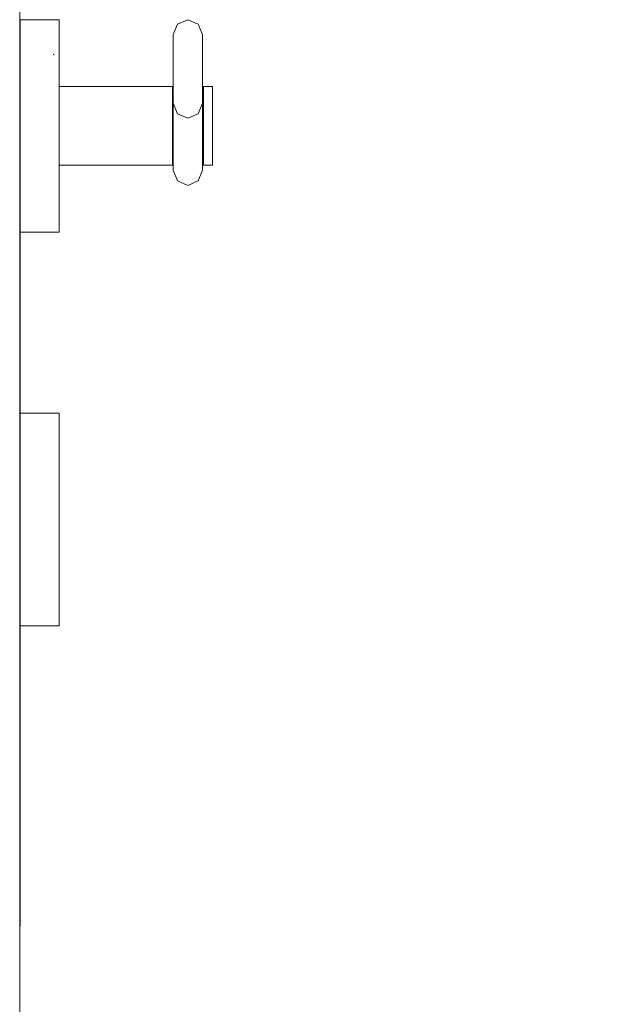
# Model space of a CAD drawing. Header units: millimetres. Extents: x -543656 to -529918, y -2500 to 6290.
# Tile 50 of 58: x -532794 to -532647, y 777 to 1027. Entities that reach past the tile are written whole.
import ezdxf

# ---------------------------------------------------------------- set-up
doc = ezdxf.new("R2010")
doc.units = ezdxf.units.MM
doc.header["$MEASUREMENT"] = 0
doc.linetypes.add('Wipeout_Contour', pattern=[1000, 0, -1000])
for name, color, linetype in [('4 - ZDIVO - STĚNY NOSNÉ.3D', 7, 'Continuous'), ('Otvory – Dveře', 7, 'Continuous'), ('Výplně - Povrchové', 7, 'Continuous')]:
    doc.layers.add(name, color=color, linetype=linetype)

# ---------------------------------------------------------------- blocks, each defined once
blk = doc.blocks.new('Řez_76', base_point=(-1697940.48, 0))
at = {"color": 254, "linetype": 'Wipeout_Contour', "lineweight": 0, "ltscale": 21310304.71538459}
blk.add_wipeout([(-532644.22, 2200), (-532794.22, 2200), (-532794.22, 1027), (-532784.22, 1027), (-532784.22, 1010), (-532755.37, 1010), (-532755.37, 1008.75), (-532755.23, 1008.75), (-532755.23, 1023.25), (-532754.14, 1025.9), (-532751.48, 1027), (-532748.83, 1025.9), (-532747.73, 1023.25), (-532747.73, 1008.75), (-532747.57, 1008.75), (-532747.57, 1010), (-532745.22, 1010), (-532745.22, 1003.09), (-532745.22, 996.91), (-532745.22, 990), (-532747.57, 990), (-532747.57, 991.25), (-532747.73, 991.25), (-532747.73, 988.76), (-532748.83, 986.02), (-532751.48, 984.88), (-532754.14, 986.02), (-532755.23, 988.76), (-532755.23, 991.25), (-532755.37, 991.25), (-532755.37, 990), (-532784.22, 990), (-532784.22, 973), (-532794.22, 973), (-532794.22, 927), (-532784.22, 927), (-532784.22, 873), (-532794.22, 873), (-532794.22, 0), (-532644.22, 0)], dxfattribs=at).dxf.layer = 'Výplně - Povrchové'
blk = doc.blocks.new('Řez_83', base_point=(-1697940.48, 0))
at = {"color": 254, "linetype": 'Wipeout_Contour', "lineweight": 0, "ltscale": 2131015.125003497}
blk.add_wipeout([(-532754.14, 1014.5), (-532751.48, 1014.5), (-532751.48, 1020.82), (-532754.14, 1020.25)], dxfattribs=at).dxf.layer = 'Výplně - Povrchové'
at = {"color": 254, "linetype": 'Wipeout_Contour', "lineweight": 0, "ltscale": 2131024.69997498}
blk.add_wipeout([(-532755.23, 992.92), (-532755.27, 992.92), (-532755.27, 991.25), (-532755.23, 991.25)], dxfattribs=at).dxf.layer = 'Výplně - Povrchové'
at = {"color": 254, "linetype": 'Wipeout_Contour', "lineweight": 0, "ltscale": 2130984.76162785}
blk.add_wipeout([(-532745.22, 991.91), (-532745.32, 991.91), (-532745.32, 990), (-532745.22, 990)], dxfattribs=at).dxf.layer = 'Výplně - Povrchové'
at = {"color": 254, "linetype": 'Wipeout_Contour', "lineweight": 0, "ltscale": 2131014.890041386}
blk.add_wipeout([(-532754.14, 986.02), (-532751.48, 984.88), (-532751.48, 986.54), (-532754.14, 987.55)], dxfattribs=at).dxf.layer = 'Výplně - Povrchové'
at = {"color": 254, "linetype": 'Wipeout_Contour', "lineweight": 0, "ltscale": 2131140.642220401}
blk.add_wipeout([(-532784.32, 976.62), (-532784.32, 973), (-532784.22, 973), (-532784.22, 976.62)], dxfattribs=at).dxf.layer = 'Výplně - Povrchové'
at = {"color": 254, "linetype": 'Wipeout_Contour', "lineweight": 0, "ltscale": 2131140.241697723}
blk.add_wipeout([(-532784.32, 913.5), (-532784.22, 913.5), (-532784.22, 923.38), (-532784.32, 923.38)], dxfattribs=at).dxf.layer = 'Výplně - Povrchové'
at = {"color": 254, "linetype": 'Wipeout_Contour', "lineweight": 0, "ltscale": 2131004.518422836}
blk.add_wipeout([(-532751.48, 1014.5), (-532748.83, 1014.5), (-532748.83, 1020.25), (-532751.48, 1020.82)], dxfattribs=at).dxf.layer = 'Výplně - Povrchové'
at = {"color": 254, "linetype": 'Wipeout_Contour', "lineweight": 0, "ltscale": 2663781.381303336}
blk.add_wipeout([(-532755.23, 997.3), (-532755.27, 997.3), (-532755.27, 992.92), (-532755.23, 992.92), (-532755.23, 993.2)], dxfattribs=at).dxf.layer = 'Výplně - Povrchové'
at = {"color": 254, "linetype": 'Wipeout_Contour', "lineweight": 0, "ltscale": 2130984.787398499}
blk.add_wipeout([(-532745.32, 996.91), (-532745.32, 991.91), (-532745.22, 991.91), (-532745.22, 996.91)], dxfattribs=at).dxf.layer = 'Výplně - Povrchové'
at = {"color": 254, "linetype": 'Wipeout_Contour', "lineweight": 0, "ltscale": 2131140.691871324}
blk.add_wipeout([(-532784.22, 986.5), (-532784.32, 986.5), (-532784.32, 976.62), (-532784.22, 976.62)], dxfattribs=at).dxf.layer = 'Výplně - Povrchové'
at = {"color": 254, "linetype": 'Wipeout_Contour', "lineweight": 0, "ltscale": 2131004.283459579}
blk.add_wipeout([(-532751.48, 984.88), (-532748.83, 986.02), (-532748.83, 987.55), (-532751.48, 986.54)], dxfattribs=at).dxf.layer = 'Výplně - Povrchové'
at = {"color": 254, "linetype": 'Wipeout_Contour', "lineweight": 0, "ltscale": 2131140.288333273}
blk.add_wipeout([(-532784.32, 927), (-532784.32, 923.38), (-532784.22, 923.38), (-532784.22, 927)], dxfattribs=at).dxf.layer = 'Výplně - Povrchové'
at = {"color": 254, "linetype": 'Wipeout_Contour', "lineweight": 0, "ltscale": 2131140.161673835}
blk.add_wipeout([(-532784.32, 913.5), (-532784.32, 900), (-532784.22, 900), (-532784.22, 913.5)], dxfattribs=at).dxf.layer = 'Výplně - Povrchové'
at = {"color": 254, "linetype": 'Wipeout_Contour', "lineweight": 0, "ltscale": 2131015.165016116}
blk.add_wipeout([(-532754.14, 1020.25), (-532751.48, 1020.82), (-532751.48, 1025.44), (-532754.14, 1024.46)], dxfattribs=at).dxf.layer = 'Výplně - Povrchové'
at = {"color": 254, "linetype": 'Wipeout_Contour', "lineweight": 0, "ltscale": 2663781.429843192}
blk.add_wipeout([(-532755.23, 1002.7), (-532755.27, 1002.7), (-532755.27, 997.3), (-532755.23, 997.3), (-532755.23, 999.26)], dxfattribs=at).dxf.layer = 'Výplně - Povrchové'
at = {"color": 254, "linetype": 'Wipeout_Contour', "lineweight": 0, "ltscale": 2130984.829266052}
blk.add_wipeout([(-532745.22, 1003.09), (-532745.32, 1003.09), (-532745.32, 996.91), (-532745.22, 996.91)], dxfattribs=at).dxf.layer = 'Výplně - Povrchové'
at = {"color": 254, "linetype": 'Wipeout_Contour', "lineweight": 0, "ltscale": 2131140.778620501}
blk.add_wipeout([(-532784.32, 1000), (-532784.32, 986.5), (-532784.22, 986.5), (-532784.22, 1000)], dxfattribs=at).dxf.layer = 'Výplně - Povrchové'
at = {"color": 254, "linetype": 'Wipeout_Contour', "lineweight": 0, "ltscale": 2131024.969974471}
blk.add_wipeout([(-532755.27, 992.92), (-532755.37, 992.92), (-532755.37, 991.25), (-532755.27, 991.25)], dxfattribs=at).dxf.layer = 'Výplně - Povrchové'
at = {"color": 254, "linetype": 'Wipeout_Contour', "lineweight": 0, "ltscale": 2130989.261620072}
blk.add_wipeout([(-532745.32, 991.91), (-532747.47, 991.91), (-532747.47, 990), (-532745.32, 990)], dxfattribs=at).dxf.layer = 'Výplně - Povrchové'
at = {"color": 254, "linetype": 'Wipeout_Contour', "lineweight": 0, "ltscale": 2131160.44218732}
blk.add_wipeout([(-532794.12, 976.62), (-532794.12, 973), (-532784.32, 973), (-532784.32, 976.62)], dxfattribs=at).dxf.layer = 'Výplně - Povrchové'
at = {"color": 254, "linetype": 'Wipeout_Contour', "lineweight": 0, "ltscale": 2131160.041668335}
blk.add_wipeout([(-532794.12, 913.5), (-532784.32, 913.5), (-532784.32, 923.38), (-532794.12, 923.38)], dxfattribs=at).dxf.layer = 'Výplně - Povrchové'
at = {"color": 254, "linetype": 'Wipeout_Contour', "lineweight": 0, "ltscale": 2131140.070455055}
blk.add_wipeout([(-532784.32, 900), (-532784.32, 886.5), (-532784.22, 886.5), (-532784.22, 900)], dxfattribs=at).dxf.layer = 'Výplně - Povrchové'
at = {"layer": 'Otvory – Dveře', "color": 181, "linetype": 'Continuous', "lineweight": 0, "true_color": 0x9e3eff}
for p, q in [((-532745.22, 990), (-532745.32, 990)), ((-532784.22, 973), (-532784.32, 973))]:
    blk.add_line(p, q, dxfattribs=at)
at = {"color": 254, "linetype": 'Wipeout_Contour', "lineweight": 0, "ltscale": 2131004.558435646}
blk.add_wipeout([(-532751.48, 1020.82), (-532748.83, 1020.25), (-532748.83, 1024.46), (-532751.48, 1025.44)], dxfattribs=at).dxf.layer = 'Výplně - Povrchové'
at = {"color": 254, "linetype": 'Wipeout_Contour', "lineweight": 0, "ltscale": 2131140.879974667}
blk.add_wipeout([(-532784.32, 1013.5), (-532784.32, 1000), (-532784.22, 1000), (-532784.22, 1013.5)], dxfattribs=at).dxf.layer = 'Výplně - Povrchové'
at = {"color": 254, "linetype": 'Wipeout_Contour', "lineweight": 0, "ltscale": 3196538.165672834}
blk.add_wipeout([(-532755.27, 1007.08), (-532755.27, 1002.7), (-532755.23, 1002.7), (-532755.23, 1005.75), (-532755.23, 1006.92), (-532755.23, 1007.08)], dxfattribs=at).dxf.layer = 'Výplně - Povrchové'
at = {"color": 254, "linetype": 'Wipeout_Contour', "lineweight": 0, "ltscale": 2130984.871343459}
blk.add_wipeout([(-532745.32, 1008.09), (-532745.32, 1003.09), (-532745.22, 1003.09), (-532745.22, 1008.09)], dxfattribs=at).dxf.layer = 'Výplně - Povrchové'
at = {"color": 254, "linetype": 'Wipeout_Contour', "lineweight": 0, "ltscale": 2131024.992541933}
blk.add_wipeout([(-532755.27, 997.3), (-532755.37, 997.3), (-532755.37, 992.92), (-532755.27, 992.92)], dxfattribs=at).dxf.layer = 'Výplně - Povrchové'
at = {"color": 254, "linetype": 'Wipeout_Contour', "lineweight": 0, "ltscale": 2130989.287390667}
blk.add_wipeout([(-532747.47, 996.91), (-532747.47, 991.91), (-532745.32, 991.91), (-532745.32, 996.91)], dxfattribs=at).dxf.layer = 'Výplně - Povrchové'
at = {"color": 254, "linetype": 'Wipeout_Contour', "lineweight": 0, "ltscale": 2131160.491837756}
blk.add_wipeout([(-532784.32, 986.5), (-532794.12, 986.5), (-532794.12, 976.62), (-532784.32, 976.62)], dxfattribs=at).dxf.layer = 'Výplně - Povrchové'
at = {"color": 254, "linetype": 'Wipeout_Contour', "lineweight": 0, "ltscale": 2131160.088303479}
blk.add_wipeout([(-532794.12, 927), (-532794.12, 923.38), (-532784.32, 923.38), (-532784.32, 927)], dxfattribs=at).dxf.layer = 'Výplně - Povrchové'
at = {"color": 254, "linetype": 'Wipeout_Contour', "lineweight": 0, "ltscale": 2131159.961645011}
blk.add_wipeout([(-532794.12, 913.5), (-532794.12, 900), (-532784.32, 900), (-532784.32, 913.5)], dxfattribs=at).dxf.layer = 'Výplně - Povrchové'
at = {"color": 254, "linetype": 'Wipeout_Contour', "lineweight": 0, "ltscale": 2131139.992483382}
blk.add_wipeout([(-532784.32, 876.62), (-532784.22, 876.62), (-532784.22, 886.5), (-532784.32, 886.5)], dxfattribs=at).dxf.layer = 'Výplně - Povrchové'
at = {"layer": 'Otvory – Dveře', "color": 181, "linetype": 'Continuous', "lineweight": 0, "true_color": 0x9e3eff}
for p, q in [((-532745.22, 990), (-532745.22, 991.91)), ((-532784.22, 973), (-532784.22, 976.62)), ((-532784.22, 927), (-532784.32, 927)), ((-532784.22, 923.38), (-532784.22, 927)), ((-532784.22, 913.5), (-532784.22, 923.38))]:
    blk.add_line(p, q, dxfattribs=at)
at = {"color": 254, "linetype": 'Wipeout_Contour', "lineweight": 0, "ltscale": 2131015.18782648}
blk.add_wipeout([(-532754.14, 1024.46), (-532751.48, 1025.44), (-532751.48, 1027), (-532754.14, 1025.9)], dxfattribs=at).dxf.layer = 'Výplně - Povrchové'
at = {"color": 254, "linetype": 'Wipeout_Contour', "lineweight": 0, "ltscale": 2131140.968776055}
blk.add_wipeout([(-532784.22, 1023.38), (-532784.32, 1023.38), (-532784.32, 1013.5), (-532784.22, 1013.5)], dxfattribs=at).dxf.layer = 'Výplně - Povrchové'
at = {"color": 254, "linetype": 'Wipeout_Contour', "lineweight": 0, "ltscale": 2131024.818820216}
blk.add_wipeout([(-532755.27, 1008.75), (-532755.27, 1007.08), (-532755.23, 1007.08), (-532755.23, 1008.75)], dxfattribs=at).dxf.layer = 'Výplně - Povrchové'
at = {"color": 254, "linetype": 'Wipeout_Contour', "lineweight": 0, "ltscale": 2130984.897453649}
blk.add_wipeout([(-532745.22, 1010), (-532745.32, 1010), (-532745.32, 1008.09), (-532745.22, 1008.09)], dxfattribs=at).dxf.layer = 'Výplně - Povrchové'
at = {"color": 254, "linetype": 'Wipeout_Contour', "lineweight": 0, "ltscale": 2131025.029186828}
blk.add_wipeout([(-532755.27, 1002.7), (-532755.37, 1002.7), (-532755.37, 997.3), (-532755.27, 997.3)], dxfattribs=at).dxf.layer = 'Výplně - Povrchové'
at = {"color": 254, "linetype": 'Wipeout_Contour', "lineweight": 0, "ltscale": 2130989.329258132}
blk.add_wipeout([(-532745.32, 1003.09), (-532747.47, 1003.09), (-532747.47, 996.91), (-532745.32, 996.91)], dxfattribs=at).dxf.layer = 'Výplně - Povrchové'
at = {"color": 254, "linetype": 'Wipeout_Contour', "lineweight": 0, "ltscale": 2131160.578585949}
blk.add_wipeout([(-532794.12, 1000), (-532794.12, 986.5), (-532784.32, 986.5), (-532784.32, 1000)], dxfattribs=at).dxf.layer = 'Výplně - Povrchové'
at = {"color": 254, "linetype": 'Wipeout_Contour', "lineweight": 0, "ltscale": 2131025.361557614}
blk.add_wipeout([(-532755.37, 991.91), (-532755.47, 991.91), (-532755.47, 990), (-532755.37, 990)], dxfattribs=at).dxf.layer = 'Výplně - Povrchové'
at = {"color": 254, "linetype": 'Wipeout_Contour', "lineweight": 0, "ltscale": 2130993.76161228}
blk.add_wipeout([(-532747.47, 991.91), (-532747.57, 991.91), (-532747.57, 990), (-532747.47, 990)], dxfattribs=at).dxf.layer = 'Výplně - Povrchové'
at = {"color": 254, "linetype": 'Wipeout_Contour', "lineweight": 0, "ltscale": 2131180.242154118}
blk.add_wipeout([(-532794.22, 976.62), (-532794.22, 973), (-532794.12, 973), (-532794.12, 976.62)], dxfattribs=at).dxf.layer = 'Výplně - Povrchové'
at = {"color": 254, "linetype": 'Wipeout_Contour', "lineweight": 0, "ltscale": 2131179.841638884}
blk.add_wipeout([(-532794.22, 913.5), (-532794.12, 913.5), (-532794.12, 923.38), (-532794.22, 923.38)], dxfattribs=at).dxf.layer = 'Výplně - Povrchové'
at = {"color": 254, "linetype": 'Wipeout_Contour', "lineweight": 0, "ltscale": 2131159.870427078}
blk.add_wipeout([(-532794.12, 886.5), (-532784.32, 886.5), (-532784.32, 900), (-532794.12, 900)], dxfattribs=at).dxf.layer = 'Výplně - Povrchové'
at = {"color": 254, "linetype": 'Wipeout_Contour', "lineweight": 0, "ltscale": 2131139.947900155}
blk.add_wipeout([(-532784.32, 873), (-532784.22, 873), (-532784.22, 876.62), (-532784.32, 876.62)], dxfattribs=at).dxf.layer = 'Výplně - Povrchové'
at = {"layer": 'Otvory – Dveře', "color": 181, "linetype": 'Continuous', "lineweight": 0, "true_color": 0x9e3eff}
for p, q in [((-532745.22, 991.91), (-532745.22, 996.91)), ((-532784.22, 976.62), (-532784.22, 986.5)), ((-532794.12, 973), (-532794.22, 973)), ((-532784.32, 973), (-532794.12, 973)), ((-532784.22, 900), (-532784.22, 913.5))]:
    blk.add_line(p, q, dxfattribs=at)
at = {"color": 254, "linetype": 'Wipeout_Contour', "lineweight": 0, "ltscale": 2131141.020479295}
blk.add_wipeout([(-532784.32, 1027), (-532784.32, 1023.38), (-532784.22, 1023.38), (-532784.22, 1027)], dxfattribs=at).dxf.layer = 'Výplně - Povrchové'
at = {"color": 254, "linetype": 'Wipeout_Contour', "lineweight": 0, "ltscale": 2131004.58124612}
blk.add_wipeout([(-532751.48, 1025.44), (-532748.83, 1024.46), (-532748.83, 1025.9), (-532751.48, 1027)], dxfattribs=at).dxf.layer = 'Výplně - Povrchové'
at = {"color": 254, "linetype": 'Wipeout_Contour', "lineweight": 0, "ltscale": 2131160.679939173}
blk.add_wipeout([(-532794.12, 1013.5), (-532794.12, 1000), (-532784.32, 1000), (-532784.32, 1013.5)], dxfattribs=at).dxf.layer = 'Výplně - Povrchové'
at = {"color": 254, "linetype": 'Wipeout_Contour', "lineweight": 0, "ltscale": 2131025.065992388}
blk.add_wipeout([(-532755.27, 1007.08), (-532755.37, 1007.08), (-532755.37, 1002.7), (-532755.27, 1002.7)], dxfattribs=at).dxf.layer = 'Výplně - Povrchové'
at = {"color": 254, "linetype": 'Wipeout_Contour', "lineweight": 0, "ltscale": 2130989.371335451}
blk.add_wipeout([(-532747.47, 1008.09), (-532747.47, 1003.09), (-532745.32, 1003.09), (-532745.32, 1008.09)], dxfattribs=at).dxf.layer = 'Výplně - Povrchové'
at = {"color": 254, "linetype": 'Wipeout_Contour', "lineweight": 0, "ltscale": 2131025.387327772}
blk.add_wipeout([(-532755.47, 996.91), (-532755.47, 991.91), (-532755.37, 991.91), (-532755.37, 996.91)], dxfattribs=at).dxf.layer = 'Výplně - Povrchové'
at = {"color": 254, "linetype": 'Wipeout_Contour', "lineweight": 0, "ltscale": 2130993.78738282}
blk.add_wipeout([(-532747.57, 996.91), (-532747.57, 991.91), (-532747.47, 991.91), (-532747.47, 996.91)], dxfattribs=at).dxf.layer = 'Výplně - Povrchové'
at = {"color": 254, "linetype": 'Wipeout_Contour', "lineweight": 0, "ltscale": 2131180.29180412}
blk.add_wipeout([(-532794.12, 986.5), (-532794.22, 986.5), (-532794.22, 976.62), (-532794.12, 976.62)], dxfattribs=at).dxf.layer = 'Výplně - Povrchové'
at = {"color": 254, "linetype": 'Wipeout_Contour', "lineweight": 0, "ltscale": 2131179.888273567}
blk.add_wipeout([(-532794.22, 923.38), (-532794.12, 923.38), (-532794.12, 927), (-532794.22, 927)], dxfattribs=at).dxf.layer = 'Výplně - Povrchové'
at = {"color": 254, "linetype": 'Wipeout_Contour', "lineweight": 0, "ltscale": 2131179.761616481}
blk.add_wipeout([(-532794.22, 913.5), (-532794.22, 900), (-532794.12, 900), (-532794.12, 913.5)], dxfattribs=at).dxf.layer = 'Výplně - Povrchové'
at = {"color": 254, "linetype": 'Wipeout_Contour', "lineweight": 0, "ltscale": 2131159.792456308}
blk.add_wipeout([(-532794.12, 876.62), (-532784.32, 876.62), (-532784.32, 886.5), (-532794.12, 886.5)], dxfattribs=at).dxf.layer = 'Výplně - Povrchové'
at = {"layer": 'Otvory – Dveře', "color": 181, "linetype": 'Continuous', "lineweight": 0, "true_color": 0x9e3eff}
for p, q in [((-532745.22, 996.91), (-532745.22, 1003.09)), ((-532794.12, 927), (-532794.22, 927)), ((-532784.32, 927), (-532794.12, 927)), ((-532784.22, 886.5), (-532784.22, 900))]:
    blk.add_line(p, q, dxfattribs=at)
at = {"color": 254, "linetype": 'Wipeout_Contour', "lineweight": 0, "ltscale": 2131160.768739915}
blk.add_wipeout([(-532784.32, 1023.38), (-532794.12, 1023.38), (-532794.12, 1013.5), (-532784.32, 1013.5)], dxfattribs=at).dxf.layer = 'Výplně - Povrchové'
at = {"color": 254, "linetype": 'Wipeout_Contour', "lineweight": 0, "ltscale": 2131025.088819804}
blk.add_wipeout([(-532755.27, 1008.75), (-532755.37, 1008.75), (-532755.37, 1007.08), (-532755.27, 1007.08)], dxfattribs=at).dxf.layer = 'Výplně - Povrchové'
at = {"color": 254, "linetype": 'Wipeout_Contour', "lineweight": 0, "ltscale": 2130989.397445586}
blk.add_wipeout([(-532745.32, 1010), (-532747.47, 1010), (-532747.47, 1008.09), (-532745.32, 1008.09)], dxfattribs=at).dxf.layer = 'Výplně - Povrchové'
at = {"color": 254, "linetype": 'Wipeout_Contour', "lineweight": 0, "ltscale": 2131025.429194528}
blk.add_wipeout([(-532755.37, 1003.09), (-532755.47, 1003.09), (-532755.47, 996.91), (-532755.37, 996.91)], dxfattribs=at).dxf.layer = 'Výplně - Povrchové'
at = {"color": 254, "linetype": 'Wipeout_Contour', "lineweight": 0, "ltscale": 2130993.829250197}
blk.add_wipeout([(-532747.47, 1003.09), (-532747.57, 1003.09), (-532747.57, 996.91), (-532747.47, 996.91)], dxfattribs=at).dxf.layer = 'Výplně - Povrchové'
at = {"color": 254, "linetype": 'Wipeout_Contour', "lineweight": 0, "ltscale": 2131180.378551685}
blk.add_wipeout([(-532794.22, 1000), (-532794.22, 986.5), (-532794.12, 986.5), (-532794.12, 1000)], dxfattribs=at).dxf.layer = 'Výplně - Povrchové'
at = {"color": 254, "linetype": 'Wipeout_Contour', "lineweight": 0, "ltscale": 2131083.061457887}
blk.add_wipeout([(-532755.47, 991.91), (-532784.22, 991.91), (-532784.22, 990), (-532755.47, 990)], dxfattribs=at).dxf.layer = 'Výplně - Povrchové'
at = {"color": 254, "linetype": 'Wipeout_Contour', "lineweight": 0, "ltscale": 2130994.170027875}
blk.add_wipeout([(-532747.57, 992.92), (-532747.67, 992.92), (-532747.67, 991.25), (-532747.57, 991.25)], dxfattribs=at).dxf.layer = 'Výplně - Povrchové'
at = {"color": 254, "linetype": 'Wipeout_Contour', "lineweight": 0, "ltscale": 2131179.670399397}
blk.add_wipeout([(-532794.22, 900), (-532794.22, 886.5), (-532794.12, 886.5), (-532794.12, 900)], dxfattribs=at).dxf.layer = 'Výplně - Povrchové'
at = {"color": 254, "linetype": 'Wipeout_Contour', "lineweight": 0, "ltscale": 2131159.747873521}
blk.add_wipeout([(-532794.12, 873), (-532784.32, 873), (-532784.32, 876.62), (-532794.12, 876.62)], dxfattribs=at).dxf.layer = 'Výplně - Povrchové'
at = {"layer": 'Otvory – Dveře', "color": 181, "linetype": 'Continuous', "lineweight": 0, "true_color": 0x9e3eff}
for p, q in [((-532745.22, 1010), (-532745.32, 1010)), ((-532745.22, 1008.09), (-532745.22, 1010)), ((-532745.22, 1003.09), (-532745.22, 1008.09)), ((-532784.22, 876.62), (-532784.22, 886.5)), ((-532784.22, 873), (-532784.22, 876.62)), ((-532784.22, 873), (-532784.32, 873))]:
    blk.add_line(p, q, dxfattribs=at)
at = {"layer": 'Otvory – Dveře', "color": 7, "linetype": 'Continuous', "lineweight": 0}
blk.add_point((-532785.58, 1018.23), dxfattribs=at)
at = {"color": 254, "linetype": 'Wipeout_Contour', "lineweight": 0, "ltscale": 2131160.820442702}
blk.add_wipeout([(-532794.12, 1027), (-532794.12, 1023.38), (-532784.32, 1023.38), (-532784.32, 1027)], dxfattribs=at).dxf.layer = 'Výplně - Povrchové'
at = {"color": 254, "linetype": 'Wipeout_Contour', "lineweight": 0, "ltscale": 2131180.479903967}
blk.add_wipeout([(-532794.22, 1013.5), (-532794.22, 1000), (-532794.12, 1000), (-532794.12, 1013.5)], dxfattribs=at).dxf.layer = 'Výplně - Povrchové'
at = {"color": 254, "linetype": 'Wipeout_Contour', "lineweight": 0, "ltscale": 2131025.471271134}
blk.add_wipeout([(-532755.47, 1008.09), (-532755.47, 1003.09), (-532755.37, 1003.09), (-532755.37, 1008.09)], dxfattribs=at).dxf.layer = 'Výplně - Povrchové'
at = {"color": 254, "linetype": 'Wipeout_Contour', "lineweight": 0, "ltscale": 2130993.871327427}
blk.add_wipeout([(-532747.57, 1008.09), (-532747.57, 1003.09), (-532747.47, 1003.09), (-532747.47, 1008.09)], dxfattribs=at).dxf.layer = 'Výplně - Povrchové'
at = {"color": 254, "linetype": 'Wipeout_Contour', "lineweight": 0, "ltscale": 2131083.087227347}
blk.add_wipeout([(-532755.47, 996.91), (-532784.22, 996.91), (-532784.22, 991.91), (-532755.47, 991.91)], dxfattribs=at).dxf.layer = 'Výplně - Povrchové'
at = {"color": 254, "linetype": 'Wipeout_Contour', "lineweight": 0, "ltscale": 2130994.192595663}
blk.add_wipeout([(-532747.57, 997.3), (-532747.67, 997.3), (-532747.67, 992.92), (-532747.57, 992.92)], dxfattribs=at).dxf.layer = 'Výplně - Povrchové'
at = {"color": 254, "linetype": 'Wipeout_Contour', "lineweight": 0, "ltscale": 2131179.592429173}
blk.add_wipeout([(-532794.22, 876.62), (-532794.12, 876.62), (-532794.12, 886.5), (-532794.22, 886.5)], dxfattribs=at).dxf.layer = 'Výplně - Povrchové'
at = {"layer": 'Otvory – Dveře', "color": 181, "linetype": 'Continuous', "lineweight": 0, "true_color": 0x9e3eff}
for p, q in [((-532784.22, 1027), (-532784.32, 1027)), ((-532784.22, 1023.38), (-532784.22, 1027)), ((-532784.22, 1013.5), (-532784.22, 1023.38))]:
    blk.add_line(p, q, dxfattribs=at)
at = {"color": 254, "linetype": 'Wipeout_Contour', "lineweight": 0, "ltscale": 2131180.568703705}
blk.add_wipeout([(-532794.12, 1023.38), (-532794.22, 1023.38), (-532794.22, 1013.5), (-532794.12, 1013.5)], dxfattribs=at).dxf.layer = 'Výplně - Povrchové'
at = {"color": 254, "linetype": 'Wipeout_Contour', "lineweight": 0, "ltscale": 2131025.497380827}
blk.add_wipeout([(-532755.37, 1010), (-532755.47, 1010), (-532755.47, 1008.09), (-532755.37, 1008.09)], dxfattribs=at).dxf.layer = 'Výplně - Povrchové'
at = {"color": 254, "linetype": 'Wipeout_Contour', "lineweight": 0, "ltscale": 2130993.897437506}
blk.add_wipeout([(-532747.47, 1010), (-532747.57, 1010), (-532747.57, 1008.09), (-532747.47, 1008.09)], dxfattribs=at).dxf.layer = 'Výplně - Povrchové'
at = {"color": 254, "linetype": 'Wipeout_Contour', "lineweight": 0, "ltscale": 2663867.786335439}
blk.add_wipeout([(-532784.22, 996.91), (-532755.47, 996.91), (-532755.47, 1003.09), (-532784.22, 1003.09), (-532784.22, 1000)], dxfattribs=at).dxf.layer = 'Výplně - Povrchové'
at = {"color": 254, "linetype": 'Wipeout_Contour', "lineweight": 0, "ltscale": 2130994.229241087}
blk.add_wipeout([(-532747.57, 1002.7), (-532747.67, 1002.7), (-532747.67, 997.3), (-532747.57, 997.3)], dxfattribs=at).dxf.layer = 'Výplně - Povrchové'
at = {"color": 254, "linetype": 'Wipeout_Contour', "lineweight": 0, "ltscale": 2130994.500027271}
blk.add_wipeout([(-532747.67, 992.92), (-532747.73, 992.92), (-532747.73, 991.25), (-532747.67, 991.25)], dxfattribs=at).dxf.layer = 'Výplně - Povrchové'
at = {"color": 254, "linetype": 'Wipeout_Contour', "lineweight": 0, "ltscale": 2131179.547846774}
blk.add_wipeout([(-532794.22, 876.62), (-532794.22, 873), (-532794.12, 873), (-532794.12, 876.62)], dxfattribs=at).dxf.layer = 'Výplně - Povrchové'
at = {"layer": 'Otvory – Dveře', "color": 181, "linetype": 'Continuous', "lineweight": 0, "true_color": 0x9e3eff}
for p, q in [((-532784.22, 986.5), (-532784.22, 1000)), ((-532794.12, 873), (-532794.22, 873)), ((-532784.32, 873), (-532794.12, 873))]:
    blk.add_line(p, q, dxfattribs=at)
at = {"layer": 'Otvory – Dveře', "color": 5, "linetype": 'Continuous', "lineweight": 0, "true_color": 0x1c1cff}
blk.add_line((-532794.12, 796.65), (-532794.12, 977.28), dxfattribs=at)
at = {"color": 254, "linetype": 'Wipeout_Contour', "lineweight": 0, "ltscale": 2131180.620405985}
blk.add_wipeout([(-532794.22, 1027), (-532794.22, 1023.38), (-532794.12, 1023.38), (-532794.12, 1027)], dxfattribs=at).dxf.layer = 'Výplně - Povrchové'
at = {"color": 254, "linetype": 'Wipeout_Contour', "lineweight": 0, "ltscale": 2131083.171168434}
blk.add_wipeout([(-532755.47, 1008.09), (-532784.22, 1008.09), (-532784.22, 1003.09), (-532755.47, 1003.09)], dxfattribs=at).dxf.layer = 'Výplně - Povrchové'
at = {"color": 254, "linetype": 'Wipeout_Contour', "lineweight": 0, "ltscale": 2130994.26604718}
blk.add_wipeout([(-532747.57, 1007.08), (-532747.67, 1007.08), (-532747.67, 1002.7), (-532747.57, 1002.7)], dxfattribs=at).dxf.layer = 'Výplně - Povrchové'
at = {"color": 254, "linetype": 'Wipeout_Contour', "lineweight": 0, "ltscale": 3196490.841577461}
blk.add_wipeout([(-532747.73, 993.83), (-532747.73, 993.2), (-532747.73, 992.92), (-532747.67, 992.92), (-532747.67, 997.3), (-532747.73, 997.3)], dxfattribs=at).dxf.layer = 'Výplně - Povrchové'
at = {"layer": 'Otvory – Dveře', "color": 181, "linetype": 'Continuous', "lineweight": 0, "true_color": 0x9e3eff}
for p, q in [((-532794.22, 2125), (-532794.22, 0)), ((-532794.12, 1027), (-532794.22, 1027)), ((-532784.32, 1027), (-532794.12, 1027))]:
    blk.add_line(p, q, dxfattribs=at)
at = {"color": 254, "linetype": 'Wipeout_Contour', "lineweight": 0, "ltscale": 2131083.197277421}
blk.add_wipeout([(-532755.47, 1010), (-532784.22, 1010), (-532784.22, 1008.09), (-532755.47, 1008.09)], dxfattribs=at).dxf.layer = 'Výplně - Povrchové'
at = {"color": 254, "linetype": 'Wipeout_Contour', "lineweight": 0, "ltscale": 2130994.288874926}
blk.add_wipeout([(-532747.57, 1008.75), (-532747.67, 1008.75), (-532747.67, 1007.08), (-532747.57, 1007.08)], dxfattribs=at).dxf.layer = 'Výplně - Povrchové'
at = {"color": 254, "linetype": 'Wipeout_Contour', "lineweight": 0, "ltscale": 2131022.502796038}
blk.add_wipeout([(-532755.23, 999.26), (-532754.14, 997.47), (-532754.14, 1003.1), (-532755.23, 1005.75)], dxfattribs=at).dxf.layer = 'Výplně - Povrchové'
at = {"color": 254, "linetype": 'Wipeout_Contour', "lineweight": 0, "ltscale": 2663742.729911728}
blk.add_wipeout([(-532747.73, 997.3), (-532747.67, 997.3), (-532747.67, 1002.7), (-532747.73, 1002.7), (-532747.73, 999.26)], dxfattribs=at).dxf.layer = 'Výplně - Povrchové'
at = {"color": 254, "linetype": 'Wipeout_Contour', "lineweight": 0, "ltscale": 2131004.307840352}
blk.add_wipeout([(-532751.48, 986.54), (-532748.83, 987.55), (-532748.83, 992.32), (-532751.48, 991.7)], dxfattribs=at).dxf.layer = 'Výplně - Povrchové'
at = {"layer": 'Otvory – Dveře', "color": 181, "linetype": 'Continuous', "lineweight": 0, "true_color": 0x9e3eff}
blk.add_line((-532784.22, 1000), (-532784.22, 1013.5), dxfattribs=at)
at = {"color": 254, "linetype": 'Wipeout_Contour', "lineweight": 0, "ltscale": 3196490.965769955}
blk.add_wipeout([(-532747.73, 1007.08), (-532747.73, 1006.92), (-532747.73, 1005.75), (-532747.73, 1002.7), (-532747.67, 1002.7), (-532747.67, 1007.08)], dxfattribs=at).dxf.layer = 'Výplně - Povrchové'
at = {"color": 254, "linetype": 'Wipeout_Contour', "lineweight": 0, "ltscale": 2131014.914422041}
blk.add_wipeout([(-532754.14, 987.55), (-532751.48, 986.54), (-532751.48, 991.7), (-532754.14, 992.32)], dxfattribs=at).dxf.layer = 'Výplně - Povrchové'
at = {"color": 254, "linetype": 'Wipeout_Contour', "lineweight": 0, "ltscale": 2130996.797102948}
blk.add_wipeout([(-532748.83, 986.02), (-532747.73, 988.76), (-532747.73, 989.99), (-532748.83, 987.55)], dxfattribs=at).dxf.layer = 'Výplně - Povrchové'
at = {"layer": 'Otvory – Dveře', "color": 181, "linetype": 'Continuous', "lineweight": 0, "true_color": 0x9e3eff}
blk.add_line((-532751.48, 984.88), (-532748.83, 986.02), dxfattribs=at)
at = {"color": 254, "linetype": 'Wipeout_Contour', "lineweight": 0, "ltscale": 2130994.618874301}
blk.add_wipeout([(-532747.67, 1008.75), (-532747.73, 1008.75), (-532747.73, 1007.08), (-532747.67, 1007.08)], dxfattribs=at).dxf.layer = 'Výplně - Povrchové'
at = {"color": 254, "linetype": 'Wipeout_Contour', "lineweight": 0, "ltscale": 2130996.896241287}
blk.add_wipeout([(-532748.83, 997.47), (-532747.73, 999.26), (-532747.73, 1005.75), (-532748.83, 1003.1)], dxfattribs=at).dxf.layer = 'Výplně - Povrchové'
at = {"color": 254, "linetype": 'Wipeout_Contour', "lineweight": 0, "ltscale": 2130996.818370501}
blk.add_wipeout([(-532748.83, 992.32), (-532748.83, 987.55), (-532747.73, 989.99), (-532747.73, 993.83)], dxfattribs=at).dxf.layer = 'Výplně - Povrchové'
at = {"color": 254, "linetype": 'Wipeout_Contour', "lineweight": 0, "ltscale": 2131022.40365889}
blk.add_wipeout([(-532755.23, 988.76), (-532754.14, 986.02), (-532754.14, 987.55), (-532755.23, 989.99)], dxfattribs=at).dxf.layer = 'Výplně - Povrchové'
at = {"layer": 'Otvory – Dveře', "color": 181, "linetype": 'Continuous', "lineweight": 0, "true_color": 0x9e3eff}
for p, q in [((-532748.83, 986.02), (-532747.73, 988.76)), ((-532747.73, 988.76), (-532747.73, 989.99)), ((-532747.47, 990), (-532747.57, 990)), ((-532745.32, 990), (-532747.47, 990)), ((-532754.14, 986.02), (-532751.48, 984.88))]:
    blk.add_line(p, q, dxfattribs=at)
at = {"color": 254, "linetype": 'Wipeout_Contour', "lineweight": 0, "ltscale": 2131004.472820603}
blk.add_wipeout([(-532751.48, 1008.18), (-532748.83, 1008.75), (-532748.83, 1014.5), (-532751.48, 1014.5)], dxfattribs=at).dxf.layer = 'Výplně - Povrchové'
at = {"color": 254, "linetype": 'Wipeout_Contour', "lineweight": 0, "ltscale": 2131004.384500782}
blk.add_wipeout([(-532751.48, 996.73), (-532748.83, 997.47), (-532748.83, 1003.1), (-532751.48, 1002)], dxfattribs=at).dxf.layer = 'Výplně - Povrchové'
at = {"color": 254, "linetype": 'Wipeout_Contour', "lineweight": 0, "ltscale": 2131022.42492619}
blk.add_wipeout([(-532755.23, 993.83), (-532755.23, 989.99), (-532754.14, 987.55), (-532754.14, 992.32)], dxfattribs=at).dxf.layer = 'Výplně - Povrchové'
at = {"layer": 'Otvory – Dveře', "color": 181, "linetype": 'Continuous', "lineweight": 0, "true_color": 0x9e3eff}
for p, q in [((-532755.47, 990), (-532784.22, 990)), ((-532755.37, 990), (-532755.47, 990)), ((-532755.23, 988.76), (-532755.23, 989.99)), ((-532755.23, 988.76), (-532754.14, 986.02))]:
    blk.add_line(p, q, dxfattribs=at)
at = {"color": 254, "linetype": 'Wipeout_Contour', "lineweight": 0, "ltscale": 2130997.014436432}
blk.add_wipeout([(-532748.83, 1014.5), (-532747.73, 1014.5), (-532747.73, 1018.87), (-532748.83, 1020.25)], dxfattribs=at).dxf.layer = 'Výplně - Povrchové'
at = {"color": 254, "linetype": 'Wipeout_Contour', "lineweight": 0, "ltscale": 2131015.079401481}
blk.add_wipeout([(-532754.14, 1008.75), (-532751.48, 1008.18), (-532751.48, 1014.5), (-532754.14, 1014.5)], dxfattribs=at).dxf.layer = 'Výplně - Povrchové'
at = {"color": 254, "linetype": 'Wipeout_Contour', "lineweight": 0, "ltscale": 2131014.991082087}
blk.add_wipeout([(-532754.14, 997.47), (-532751.48, 996.73), (-532751.48, 1002), (-532754.14, 1003.1)], dxfattribs=at).dxf.layer = 'Výplně - Povrchové'
at = {"color": 254, "linetype": 'Wipeout_Contour', "lineweight": 0, "ltscale": 2130996.85380095}
blk.add_wipeout([(-532748.83, 992.32), (-532747.73, 993.83), (-532747.73, 999.26), (-532748.83, 997.47)], dxfattribs=at).dxf.layer = 'Výplně - Povrchové'
at = {"layer": 'Otvory – Dveře', "color": 181, "linetype": 'Continuous', "lineweight": 0, "true_color": 0x9e3eff}
for p, q in [((-532747.57, 991.91), (-532747.57, 996.91)), ((-532747.57, 990), (-532747.57, 991.91))]:
    blk.add_line(p, q, dxfattribs=at)
at = {"color": 254, "linetype": 'Wipeout_Contour', "lineweight": 0, "ltscale": 2130997.048081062}
blk.add_wipeout([(-532748.83, 1020.25), (-532747.73, 1018.87), (-532747.73, 1022.08), (-532748.83, 1024.46)], dxfattribs=at).dxf.layer = 'Výplně - Povrchové'
at = {"color": 254, "linetype": 'Wipeout_Contour', "lineweight": 0, "ltscale": 2131022.620989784}
blk.add_wipeout([(-532755.23, 1014.5), (-532754.14, 1014.5), (-532754.14, 1020.25), (-532755.23, 1018.87)], dxfattribs=at).dxf.layer = 'Výplně - Povrchové'
at = {"color": 254, "linetype": 'Wipeout_Contour', "lineweight": 0, "ltscale": 2131015.039797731}
blk.add_wipeout([(-532754.14, 1004.54), (-532751.48, 1003.56), (-532751.48, 1008.18), (-532754.14, 1008.75)], dxfattribs=at).dxf.layer = 'Výplně - Povrchové'
at = {"color": 254, "linetype": 'Wipeout_Contour', "lineweight": 0, "ltscale": 2131022.460356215}
blk.add_wipeout([(-532755.23, 993.83), (-532754.14, 992.32), (-532754.14, 997.47), (-532755.23, 999.26)], dxfattribs=at).dxf.layer = 'Výplně - Povrchové'
at = {"color": 254, "linetype": 'Wipeout_Contour', "lineweight": 0, "ltscale": 2131004.345110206}
blk.add_wipeout([(-532751.48, 991.7), (-532748.83, 992.32), (-532748.83, 997.47), (-532751.48, 996.73)], dxfattribs=at).dxf.layer = 'Výplně - Povrchové'
at = {"layer": 'Otvory – Dveře', "color": 181, "linetype": 'Continuous', "lineweight": 0, "true_color": 0x9e3eff}
for p, q in [((-532747.73, 993.83), (-532747.73, 999.26)), ((-532747.73, 989.99), (-532747.73, 993.83)), ((-532747.67, 991.25), (-532747.73, 991.25)), ((-532747.57, 991.25), (-532747.67, 991.25))]:
    blk.add_line(p, q, dxfattribs=at)
at = {"color": 254, "linetype": 'Wipeout_Contour', "lineweight": 0, "ltscale": 2131022.654634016}
blk.add_wipeout([(-532755.23, 1018.87), (-532754.14, 1020.25), (-532754.14, 1024.46), (-532755.23, 1022.08)], dxfattribs=at).dxf.layer = 'Výplně - Povrchové'
at = {"color": 254, "linetype": 'Wipeout_Contour', "lineweight": 0, "ltscale": 2130997.067531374}
blk.add_wipeout([(-532748.83, 1024.46), (-532747.73, 1022.08), (-532747.73, 1023.25), (-532748.83, 1025.9)], dxfattribs=at).dxf.layer = 'Výplně - Povrchové'
at = {"color": 254, "linetype": 'Wipeout_Contour', "lineweight": 0, "ltscale": 2131022.583347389}
blk.add_wipeout([(-532755.23, 1010.12), (-532754.14, 1008.75), (-532754.14, 1014.5), (-532755.23, 1014.5)], dxfattribs=at).dxf.layer = 'Výplně - Povrchové'
at = {"color": 254, "linetype": 'Wipeout_Contour', "lineweight": 0, "ltscale": 2131004.433216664}
blk.add_wipeout([(-532751.48, 1003.56), (-532748.83, 1004.54), (-532748.83, 1008.75), (-532751.48, 1008.18)], dxfattribs=at).dxf.layer = 'Výplně - Povrchové'
at = {"color": 254, "linetype": 'Wipeout_Contour', "lineweight": 0, "ltscale": 2131014.951691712}
blk.add_wipeout([(-532754.14, 992.32), (-532751.48, 991.7), (-532751.48, 996.73), (-532754.14, 997.47)], dxfattribs=at).dxf.layer = 'Výplně - Povrchové'
at = {"layer": 'Otvory – Dveře', "color": 181, "linetype": 'Continuous', "lineweight": 0, "true_color": 0x9e3eff}
for p, q in [((-532751.48, 1027), (-532748.83, 1025.9)), ((-532748.83, 1025.9), (-532747.73, 1023.25)), ((-532747.73, 1022.08), (-532747.73, 1023.25)), ((-532747.73, 1018.87), (-532747.73, 1022.08)), ((-532755.23, 1014.5), (-532755.23, 1018.87)), ((-532755.23, 993.83), (-532755.23, 999.26)), ((-532755.37, 991.91), (-532755.37, 996.91)), ((-532755.23, 989.99), (-532755.23, 993.83)), ((-532755.37, 990), (-532755.37, 991.91)), ((-532755.27, 991.25), (-532755.37, 991.25)), ((-532755.23, 991.25), (-532755.27, 991.25))]:
    blk.add_line(p, q, dxfattribs=at)
at = {"color": 254, "linetype": 'Wipeout_Contour', "lineweight": 0, "ltscale": 2131022.674084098}
blk.add_wipeout([(-532755.23, 1022.08), (-532754.14, 1024.46), (-532754.14, 1025.9), (-532755.23, 1023.25)], dxfattribs=at).dxf.layer = 'Výplně - Povrchové'
at = {"color": 254, "linetype": 'Wipeout_Contour', "lineweight": 0, "ltscale": 2130996.976793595}
blk.add_wipeout([(-532748.83, 1008.75), (-532747.73, 1010.12), (-532747.73, 1014.5), (-532748.83, 1014.5)], dxfattribs=at).dxf.layer = 'Výplně - Povrchové'
at = {"color": 254, "linetype": 'Wipeout_Contour', "lineweight": 0, "ltscale": 2131004.41080677}
blk.add_wipeout([(-532751.48, 1002), (-532748.83, 1003.1), (-532748.83, 1004.54), (-532751.48, 1003.56)], dxfattribs=at).dxf.layer = 'Výplně - Povrchové'
at = {"layer": 'Otvory – Dveře', "color": 181, "linetype": 'Continuous', "lineweight": 0, "true_color": 0x9e3eff}
for p, q in [((-532754.14, 1025.9), (-532751.48, 1027)), ((-532755.23, 1023.25), (-532754.14, 1025.9)), ((-532755.23, 1022.08), (-532755.23, 1023.25)), ((-532755.23, 1018.87), (-532755.23, 1022.08)), ((-532747.73, 1014.5), (-532747.73, 1018.87))]:
    blk.add_line(p, q, dxfattribs=at)
at = {"color": 254, "linetype": 'Wipeout_Contour', "lineweight": 0, "ltscale": 2130996.943439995}
blk.add_wipeout([(-532748.83, 1004.54), (-532747.73, 1006.92), (-532747.73, 1010.12), (-532748.83, 1008.75)], dxfattribs=at).dxf.layer = 'Výplně - Povrchové'
at = {"color": 254, "linetype": 'Wipeout_Contour', "lineweight": 0, "ltscale": 2131015.017387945}
blk.add_wipeout([(-532754.14, 1003.1), (-532751.48, 1002), (-532751.48, 1003.56), (-532754.14, 1004.54)], dxfattribs=at).dxf.layer = 'Výplně - Povrchové'
at = {"layer": 'Otvory – Dveře', "color": 181, "linetype": 'Continuous', "lineweight": 0, "true_color": 0x9e3eff}
for p, q in [((-532747.73, 1010.12), (-532747.73, 1014.5)), ((-532747.67, 1008.75), (-532747.73, 1008.75)), ((-532747.57, 1008.75), (-532747.67, 1008.75)), ((-532747.47, 1010), (-532747.57, 1010)), ((-532745.32, 1010), (-532747.47, 1010))]:
    blk.add_line(p, q, dxfattribs=at)
at = {"color": 254, "linetype": 'Wipeout_Contour', "lineweight": 0, "ltscale": 2131022.549994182}
blk.add_wipeout([(-532755.23, 1006.92), (-532754.14, 1004.54), (-532754.14, 1008.75), (-532755.23, 1010.12)], dxfattribs=at).dxf.layer = 'Výplně - Povrchové'
at = {"color": 254, "linetype": 'Wipeout_Contour', "lineweight": 0, "ltscale": 2130996.924281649}
blk.add_wipeout([(-532748.83, 1003.1), (-532747.73, 1005.75), (-532747.73, 1006.92), (-532748.83, 1004.54)], dxfattribs=at).dxf.layer = 'Výplně - Povrchové'
at = {"layer": 'Otvory – Dveře', "color": 181, "linetype": 'Continuous', "lineweight": 0, "true_color": 0x9e3eff}
for p, q in [((-532755.23, 1010.12), (-532755.23, 1014.5)), ((-532755.47, 1010), (-532784.22, 1010)), ((-532755.37, 1010), (-532755.47, 1010)), ((-532755.27, 1008.75), (-532755.37, 1008.75)), ((-532755.23, 1008.75), (-532755.27, 1008.75)), ((-532747.73, 1006.92), (-532747.73, 1010.12)), ((-532747.57, 1008.09), (-532747.57, 1010)), ((-532747.73, 1005.75), (-532747.73, 1006.92)), ((-532747.57, 1003.09), (-532747.57, 1008.09)), ((-532748.83, 1003.1), (-532747.73, 1005.75)), ((-532747.73, 999.26), (-532747.73, 1005.75)), ((-532751.48, 1002), (-532748.83, 1003.1)), ((-532747.57, 996.91), (-532747.57, 1003.09))]:
    blk.add_line(p, q, dxfattribs=at)
at = {"color": 254, "linetype": 'Wipeout_Contour', "lineweight": 0, "ltscale": 2131022.530836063}
blk.add_wipeout([(-532755.23, 1005.75), (-532754.14, 1003.1), (-532754.14, 1004.54), (-532755.23, 1006.92)], dxfattribs=at).dxf.layer = 'Výplně - Povrchové'
at = {"layer": 'Otvory – Dveře', "color": 181, "linetype": 'Continuous', "lineweight": 0, "true_color": 0x9e3eff}
for p, q in [((-532755.37, 1008.09), (-532755.37, 1010)), ((-532755.23, 1006.92), (-532755.23, 1010.12)), ((-532755.37, 1003.09), (-532755.37, 1008.09)), ((-532755.23, 1005.75), (-532755.23, 1006.92)), ((-532755.23, 999.26), (-532755.23, 1005.75)), ((-532755.23, 1005.75), (-532754.14, 1003.1)), ((-532755.37, 996.91), (-532755.37, 1003.09)), ((-532754.14, 1003.1), (-532751.48, 1002))]:
    blk.add_line(p, q, dxfattribs=at)

msp = doc.modelspace()

# ---------------------------------------------------------------- block references
at = {"layer": '4 - ZDIVO - STĚNY NOSNÉ.3D', "lineweight": 0}
msp.add_blockref('Řez_76', (-1697940.48, 0), dxfattribs=at)

# ---------------------------------------------------------------- next in the draw order: block references
at = {"layer": 'Otvory – Dveře', "lineweight": 0}
msp.add_blockref('Řez_83', (-1697940.48, 0), dxfattribs=at)

doc.saveas('drawing.dxf')
